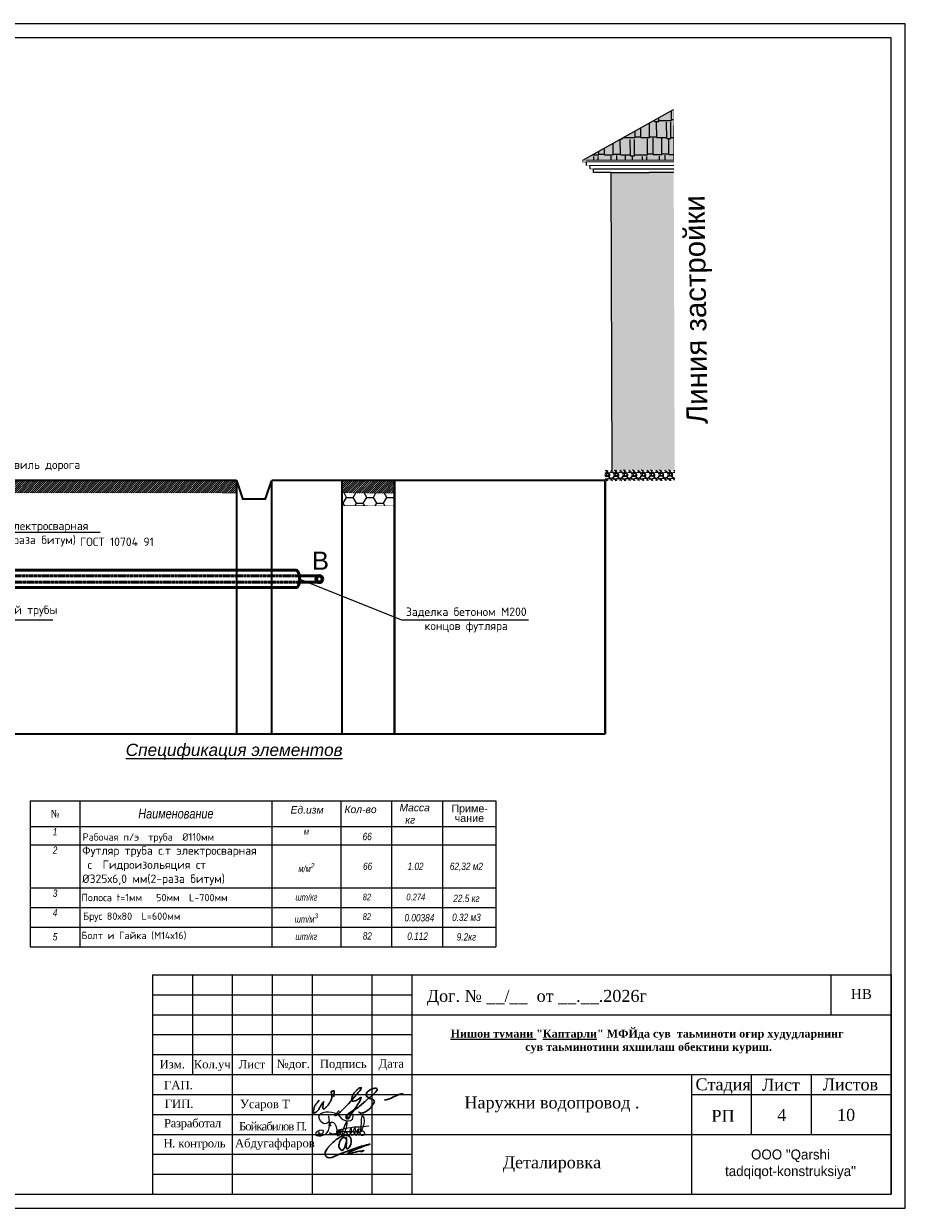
# Model space of a CAD drawing. Header units: millimetres. Extents: x 3960971 to 4113015, y -456608 to 60100.
# Tile 20 of 61: x 4021859 to 4043946, y -298998 to -269301. Entities that reach past the tile are written whole.
import ezdxf

# ---------------------------------------------------------------- set-up
doc = ezdxf.new("R2010")
doc.units = ezdxf.units.MM
doc.linetypes.add('DASHED', pattern=[19.05, 12.7, -6.35])
doc.linetypes.add('HIDDEN', pattern=[0.375, 0.25, -0.125])
for name, color, linetype in [('_PP_TAB', 7, 'Continuous'), ("navro'z", 7, 'Continuous'), ('ДОРОГА ПРОЕ', 210, 'Continuous'), ('застройка', 250, 'Continuous'), ('мост', 7, 'Continuous'), ('Падклучения', 7, 'Continuous'), ('Формат', 253, 'Continuous'), ('Элемент модели - Зона', 7, 'Continuous')]:
    doc.layers.add(name, color=color, linetype=linetype)
for name, color, linetype, lineweight in [('НАДПИСИ', 7, 'Continuous', 35), ('сети', 104, 'Continuous', 40), ('Элемент модели - Зона_Ном_пера__41', 7, 'Continuous', 25), ('ЭМ', 3, 'Continuous', 20)]:
    doc.layers.add(name, color=color, linetype=linetype, lineweight=lineweight)
doc.styles.add('_PP_TXT', font='simplex.shx', dxfattribs={"width": 0.8})
doc.styles.add('Arial', font='arial.ttf')
doc.styles.add('OOO-Kazar', font='GOST_AU.ttf')
doc.styles.add('seviyorum', font='times.ttf')
doc.styles.add('КАТЯ', font='times.ttf', dxfattribs={"height": 300})
doc.styles.add('СПДС', font='isocpeur.ttf')

# ---------------------------------------------------------------- blocks, each defined once
blk = doc.blocks.new('*U161')
at = {"layer": 'ЭМ', "color": 0, "lineweight": 20, "ltscale": 0.5}
blk.add_lwpolyline([(0, 0), (594, 0), (594, 420), (0, 420)], close=True, dxfattribs=at)
at = {"layer": 'ЭМ', "color": 0, "lineweight": -2, "ltscale": 0.5}
blk.add_lwpolyline([(20, 5), (589, 5), (589, 415), (20, 415)], close=True, dxfattribs=at)
blk = doc.blocks.new('КАМКМ')
at = {"color": 5, "lineweight": 25, "ltscale": 0.9375}
for points in [[(1983695, 459984), (1983600, 459661), (1983490, 459670), (1983527, 459740), (1983610, 459735), (1983574, 459682), (1983536, 459703), (1983550, 459721)], [(1983705, 459889), (1983639, 459853), (1983539, 459967), (1983830, 460017), (1983932, 459926), (1984086, 459931), (1984081, 460012), (1984011, 460007), (1984009, 459933), (1984047, 459969), (1984043, 459985)], [(1983706, 459846), (1983759, 459882), (1983799, 459682), (1983714, 459704), (1983858, 459698), (1983870, 459757), (1983836, 459665), (1983882, 459677), (1983902, 459754), (1983881, 459693), (1983905, 459668), (1983993, 459891), (1983962, 459835), (1983952, 459663), (1984006, 459686), (1983964, 459721)], [(1984003, 459681), (1984052, 459677), (1984066, 459783), (1984046, 459708), (1984079, 459668), (1984139, 459740), (1984130, 459781), (1984101, 459721), (1984147, 459669), (1984187, 459729), (1984193, 459775), (1984163, 459745), (1984183, 459673), (1984252, 459987), (1984271, 459845), (1984229, 459729), (1984242, 459740), (1984270, 459730), (1984270, 459670), (1984222, 459673), (1984219, 459688), (1984154, 459718), (1983830, 459735), (1984162, 459804), (1984171, 459804), (1984351, 459821)]]:
    blk.add_spline(points, degree=3, dxfattribs=at)

msp = doc.modelspace()

# ---------------------------------------------------------------- hatches: boundary and pattern name
at = {"layer": 'ДОРОГА ПРОЕ', "ltscale": 5, "true_color": 0xd63600}
msp.add_hatch(color=22, dxfattribs=at).paths.add_polyline_path([(4035868.903, -272722.555), (4038143.17, -272714.92), (4038138.94, -271454.965), (4036186.189, -272545.382)])
at = {"layer": 'ДОРОГА ПРОЕ', "ltscale": 5}
h = msp.add_hatch(color=54, dxfattribs=at)
h.set_gradient(color1=(172, 154, 17), color2=(172, 154, 17), rotation=90, tint=1, name='HEMISPHERICAL')
h.paths.add_polyline_path([(4036579.293, -273030.513), (4038144.212, -273025.26), (4038169.281, -280492.893), (4036604.362, -280498.146)])
at = {"layer": 'застройка', "linetype": 'Continuous', "lineweight": -3}
h = msp.add_hatch(dxfattribs=at)
h.set_pattern_fill('AR-RSHKE', scale=1.407444, angle=0.1923452, style=0)
h.set_pattern_definition([(0.192345, (3468666.36, -1322949.7), (910.15624, 432.04682), [214.49447, -178.7454, 250.24355, -107.24724, 321.74171, -142.99632]), (0.192345, (3468880.8, -1322931.1), (910.15624, 432.04682), [178.7454, -679.2325, 142.99632, -214.49447]), (0.192345, (3469309.93, -1322974.34), (910.15624, 432.04682), [107.24724, -1108.22145]), (90.192345, (3468666.36, -1322949.7), (-305.3056, 427.96643), [411.1144, -1304.8414]), (90.192345, (3468880.86, -1322948.97), (-305.3056, 427.96643), [402.17714, -1313.77865]), (90.192345, (3469059.6, -1322948.37), (-305.3056, 427.96643), [375.36533, -1340.59046]), (90.192345, (3469309.93, -1322974.34), (-305.3056, 427.96643), [411.1144, -1304.8414]), (90.192345, (3469417.18, -1322973.98), (-305.3056, 427.96643), [411.1144, -1304.8414]), (90.192345, (3469738.83, -1322946.1), (-305.3056, 427.96643), [393.23987, -1322.71592])])
h.paths.add_polyline_path([(4035957.571, -272722.257), (4035868.903, -272722.555), (4038138.94, -271454.965), (4038143.17, -272714.92)])
h = msp.add_hatch(dxfattribs=at)
h.set_pattern_fill('GRAVEL', scale=8.866898, angle=0.1923452, style=0)
h.set_pattern_definition([(228.205145, (4151250.669, -324503.307), (-1794.9403016, -2033.0124318), [30.30005, -2999.71578]), (185.162045, (4151230.475, -324525.897), (2701.863449, 234.28922106), [51.99593, -5147.5887]), (132.702745, (4151178.69, -324530.575), (2260.4944509, -2469.8389183), [36.66303, -3629.6379]), (267.466045, (4151091.044, -324587.174), (210.0955105, 4505.1131929), [47.34968, -4687.60953]), (293.026045, (4151088.95, -324634.478), (-1135.1657125, 2698.8363086), [46.4301, -4596.58196]), (357.466045, (4151107.111, -324677.209), (-4505.1131929, 210.0955105), [47.34968, -4687.60953]), (37.886545, (4151154.415, -324679.302), (-2920.2742066, -2262.00622447), [62.6175, -6199.12295]), (72.447645, (4151203.834, -324640.849), (1559.89505976, 4960.088384), [59.11738, -5852.62233]), (121.621945, (4151221.663, -324584.484), (-1811.5728213, 2921.7810492), [47.51, -4703.49014]), (175.428745, (4151196.753, -324544.028), (2478.1513345, -216.8990268), [54.23997, -2657.755]), (222.589745, (4151142.685, -324539.705), (-2694.29844133, -2486.46685962), [70.14408, -6944.27042]), (139.006445, (4151314.017, -324588.678), (-1581.060923, 1346.012991), [23.94107, -2370.1749]), (171.661545, (4151295.947, -324572.973), (2929.3407517, -440.608068), [45.54766, -4509.2253]), (225.19235, (4151250.88, -324566.37), (0.75607, -225.21778), [31.8507, -286.65704]), (203.390945, (4151235.024, -324539.395), (1124.5812895, 454.2182064), [17.1522, -1698.0641]), (291.993745, (4151219.28, -324546.204), (-227.486305, 674.898148), [24.2568, -1188.5899]), (31.156145, (4151228.366, -324568.696), (674.140927, 452.704423), [39.3974, -1273.8451]), (161.757445, (4151262.08, -324548.31), (451.192134, -223.70545), [28.4882, -683.7176]), (16.581845, (4151088.655, -324546.643), (2249.9123172, 683.2131073), [39.90884, -3950.98315]), (70.538545, (4151126.905, -324535.253), (-892.5524213, -2480.4179925), [33.4813, -3314.64138]), (293.390945, (4151261.93, -324503.27), (-454.2182064, 1124.5812895), [34.30425, -1680.9155]), (343.802845, (4151275.549, -324534.754), (-2254.4487413, 668.0916539), [39.90884, -3950.98315]), (339.636345, (4151089.124, -324686.278), (-1127.603184, 446.654945), [38.48544, -1885.78517]), (294.967445, (4151125.204, -324699.67), (-1134.40381, 2473.6157125), [32.24642, -3192.40233]), (66.993745, (4151264.938, -324728.48), (446.657458, 1127.605592), [34.30425, -1680.9155]), (17.546345, (4151278.345, -324696.904), (-2924.8089462, -910.6992957), [37.75374, -3737.61012]), (69.636345, (4151154.58, -324728.85), (-446.654945, -1127.603184), [19.24276, -1905.0352]), (101.502245, (4151251.425, -324728.525), (-228.241096, 900.112761), [11.48396, -1136.9136]), (166.156145, (4151249.135, -324717.27), (676.410332, -222.94932), [46.4301, -882.17207]), (186.201345, (4151204.053, -324706.162), (2251.419895, 232.7781141), [43.02813, -4259.7817]), (303.882445, (4151228.434, -324588.965), (-226.73015, 449.67935), [32.48157, -779.55813]), (353.349545, (4151246.542, -324615.931), (3830.2185219, -437.584641), [56.70886, -5614.16485]), (61.137745, (4151302.87, -324622.498), (-895.577126, -1579.546024), [23.18765, -2295.58657]), (90.19235, (4151314.06, -324602.2), (-225.974, 224.46186), [13.51315, -211.70605]), (120.448745, (4151199.526, -324699.42), (906.1623085, -1573.500423), [31.28836, -3097.55312]), (48.205145, (4151183.67, -324672.447), (1794.9403016, 2033.0124318), [60.6002, -2969.4176]), (0.19235, (4151224.06, -324627.27), (224.46186, 225.974), [58.557, -166.6622]), (325.497145, (4151282.615, -324627.071), (-2257.4678907, 1568.9649411), [35.61035, -3525.4164]), (254.246945, (4151311.96, -324647.242), (-222.194207, -901.629935), [32.79236, -1606.83257]), (207.838345, (4151303.059, -324678.803), (-4271.5784143, -2266.5460709), [53.39158, -5285.7793]), (175.618445, (4151255.846, -324703.736), (-2928.58981556, 215.38789746), [56.4847, -5591.97987]), (175.618445, (4151255.846, -324703.736), (-2928.58981556, 215.38789746), [56.4847, -5591.97987])])
h.paths.add_polyline_path([(4036427.025, -280498.742), (4038169.281, -280492.893), (4038170.174, -280758.898), (4036427.918, -280764.747)])
at = {"layer": 'мост', "ltscale": 5}
h = msp.add_hatch(dxfattribs=at)
h.set_pattern_fill('JIS_WOOD', color=256, scale=52.779152)
h.set_pattern_definition([(45, (18762834.035, 9327717.234), (-26.389575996, 26.389575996), [])])
h.paths.add_polyline_path([(4027191.369, -280746.476), (4017515.348, -280747.019), (4017515.424, -281064.922), (4027191.759, -281065.898)])
h = msp.add_hatch(dxfattribs=at)
h.set_pattern_fill('JIS_WOOD', color=256, scale=52.779152)
h.set_pattern_definition([(45, (18788341.315, 9327717.234), (-26.389575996, 26.389575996), [])])
h.paths.add_polyline_path([(4031149.965, -280749.359), (4029830.641, -280747.562), (4029830.717, -281065.465), (4031150.354, -281068.78)])
at = {"layer": 'мост', "ltscale": 3}
h = msp.add_hatch(dxfattribs=at)
h.set_pattern_fill('HONEY', color=256, scale=52.779152)
h.set_pattern_definition([(0, (18788341.32, 9327717.23), (251.3607118, 145.123174), [167.573808, -335.1476157]), (120, (18788341.32, 9327717.23), (-251.3607112, 145.1231749), [167.573808, -335.1476157]), (60, (18788341.32, 9327717.23), (5e-07, 290.2463489), [-335.1476157, 167.573808])])
h.paths.add_polyline_path([(4031150.055, -281064.921), (4029830.581, -281065.465), (4029830.581, -281383.369), (4031150.368, -281384.342)])

# ---------------------------------------------------------------- linework, layer by layer
at = {"color": 7, "linetype": 'Continuous'}
for p, q in [((4022023.911, -288786.136), (4033691.296, -288786.136)), ((4022023.911, -288786.136), (4022023.911, -291741.05)), ((4023264.736, -288786.136), (4023264.736, -291741.05)), ((4028078.396, -288786.136), (4028078.396, -291741.05)), ((4029804.783, -288786.136), (4029804.783, -291741.05)), ((4031076.318, -288786.136), (4031076.318, -291741.05)), ((4032347.852, -288786.136), (4032347.852, -291741.05)), ((4033691.296, -288786.136), (4033691.296, -291741.05)), ((4022023.911, -289278.167), (4022023.911, -291741.05)), ((4022023.911, -289423.811), (4033691.296, -289423.811)), ((4023264.736, -289278.167), (4023264.736, -291741.05)), ((4028078.396, -289278.167), (4028078.396, -291741.05)), ((4029804.783, -289278.167), (4029804.783, -291741.05)), ((4031076.318, -289278.167), (4031076.318, -291741.05)), ((4032347.852, -289278.167), (4032347.852, -291741.05)), ((4033691.296, -289278.167), (4033691.296, -291741.05)), ((4022023.911, -289770.198), (4022023.911, -291741.05)), ((4023264.736, -289770.198), (4023264.736, -291741.05)), ((4028078.396, -289770.198), (4028078.396, -291741.05)), ((4029804.783, -289770.198), (4029804.783, -291741.05)), ((4031076.318, -289770.198), (4031076.318, -291741.05)), ((4032347.852, -289770.198), (4032347.852, -291741.05)), ((4033691.296, -289770.198), (4033691.296, -291741.05)), ((4022023.911, -289883.117), (4033691.296, -289883.117)), ((4022023.911, -290962.004), (4022023.911, -292440.824)), ((4022023.911, -290964.731), (4033691.296, -290964.731)), ((4023264.736, -290962.004), (4023264.736, -292440.824)), ((4028078.396, -290962.004), (4028078.396, -292440.824)), ((4029804.783, -290962.004), (4029804.783, -292440.824)), ((4031076.318, -290962.004), (4031076.318, -292440.824)), ((4032347.852, -290962.004), (4032347.852, -292440.824)), ((4033691.296, -290962.004), (4033691.296, -292440.824)), ((4022023.911, -291454.035), (4022023.911, -292440.824)), ((4022023.911, -291456.762), (4033691.296, -291456.762)), ((4023264.736, -291454.035), (4023264.736, -292440.824)), ((4028078.396, -291454.035), (4028078.396, -292440.824)), ((4029804.783, -291454.035), (4029804.783, -292440.824)), ((4031076.318, -291454.035), (4031076.318, -292440.824)), ((4032347.852, -291454.035), (4032347.852, -292440.824)), ((4033691.296, -291454.035), (4033691.296, -292440.824)), ((4022023.911, -291946.066), (4022023.911, -292440.824)), ((4022023.911, -291948.793), (4033691.296, -291948.793)), ((4028078.396, -291946.066), (4028078.396, -292440.824)), ((4029804.783, -291946.066), (4029804.783, -292440.824)), ((4031076.318, -291946.066), (4031076.318, -292440.824)), ((4032347.852, -291946.066), (4032347.852, -292440.824)), ((4033691.296, -291946.066), (4033691.296, -292440.824)), ((4022023.911, -292438.097), (4022023.911, -292440.824)), ((4022023.911, -292440.824), (4033691.296, -292440.824)), ((4025092.896, -293144.503), (4043592.896, -293144.503)), ((4025092.896, -298644.503), (4025092.896, -293144.503)), ((4026092.896, -295644.503), (4026092.896, -293144.503)), ((4027092.896, -298644.503), (4027092.896, -293144.503)), ((4028092.896, -295644.503), (4028092.896, -293144.503)), ((4029092.896, -298644.503), (4029092.896, -293144.503)), ((4030592.896, -298644.503), (4030592.896, -293144.503)), ((4031592.896, -298644.503), (4031592.896, -293144.503)), ((4042092.896, -294144.503), (4042092.896, -293144.503)), ((4043592.896, -293144.503), (4043592.896, -298644.503)), ((4043592.896, -298644.503), (4043592.896, -293144.503)), ((4031592.896, -294144.503), (4043592.896, -294144.503)), ((4025092.896, -295144.503), (4031592.896, -295144.503)), ((4025092.896, -295644.503), (4031592.896, -295644.503)), ((4031592.896, -295644.503), (4043592.896, -295644.503)), ((4038592.896, -295644.503), (4038592.896, -298644.503)), ((4040092.896, -297144.503), (4040092.896, -295644.503)), ((4041592.896, -297144.503), (4041592.896, -295644.503)), ((4038592.896, -296144.503), (4043592.896, -296144.503)), ((4031592.896, -297144.503), (4043592.896, -297144.503)), ((4025092.896, -298644.503), (4043592.896, -298644.503))]:
    msp.add_line(p, q, dxfattribs=at)
for points in [[(4025092.896, -293644.503), (4031592.896, -293644.503)], [(4025092.896, -294144.503), (4031592.896, -294144.503)], [(4025092.896, -294644.503), (4031592.896, -294644.503)], [(4025092.896, -296144.503), (4031592.896, -296144.503)], [(4025092.896, -296644.503), (4031592.896, -296644.503)], [(4025092.896, -297144.503), (4031592.896, -297144.503)], [(4025092.896, -297644.503), (4031592.896, -297644.503)], [(4025092.896, -298144.503), (4031592.896, -298144.503)]]:
    msp.add_lwpolyline(points, dxfattribs=at)
at = {"layer": '_PP_TAB', "color": 0, "flags": 128}
msp.add_lwpolyline([(4023777.32, -282059.578), (4023777.32, -282059.578), (4018267.298, -282059.36), (4017864.766, -283004.25)], dxfattribs=at)
at = {"layer": '_PP_TAB', "color": 5, "flags": 128}
for points in [[(4022588.361, -284253.386), (4021261.402, -284253.386), (4018267.298, -284253.102), (4018170.905, -283225.232)], [(4034508.353, -284253.455), (4034508.353, -284253.455), (4031331.172, -284253.17), (4028770.182, -283225.301)]]:
    msp.add_lwpolyline(points, dxfattribs=at)
at = {"layer": 'ДОРОГА ПРОЕ', "color": 0, "ltscale": 5}
for p, q in [((4036046.686, -272854.962), (4038143.616, -272847.923)), ((4036135.653, -272943.333), (4038143.914, -272936.591)), ((4036135.95, -273032.001), (4036135.653, -272943.333))]:
    msp.add_line(p, q, dxfattribs=at)
at = {"layer": 'ДОРОГА ПРОЕ', "color": 0, "ltscale": 5, "const_width": 14.074}
msp.add_lwpolyline([(4035868.903, -272722.555), (4038143.17, -272714.92), (4038138.94, -271454.965), (4036186.189, -272545.382)], close=True, dxfattribs=at)
for points in [[(4038143.319, -272759.254), (4035851.907, -272766.947), (4035851.758, -272722.612)], [(4035958.018, -272855.26), (4035957.72, -272766.591)], [(4035958.018, -272855.26), (4038143.616, -272847.923)], [(4036046.984, -272943.631), (4036046.686, -272854.962)], [(4036046.984, -272943.631), (4038143.914, -272936.591)], [(4036135.95, -273032.001), (4036135.653, -272943.333)], [(4036135.95, -273032.001), (4038144.212, -273025.26)], [(4036579.293, -273030.513), (4036604.362, -280498.146)]]:
    msp.add_lwpolyline(points, dxfattribs=at)
at = {"layer": 'застройка', "color": 7, "lineweight": -3}
for p, q in [((4035868.903, -272722.555), (4038138.94, -271454.965)), ((4035957.571, -272722.257), (4038143.17, -272714.92)), ((4035957.72, -272766.591), (4038143.319, -272759.254)), ((4035958.018, -272855.26), (4035957.72, -272766.591)), ((4036046.984, -272943.631), (4036046.686, -272854.962)), ((4036579.293, -273030.513), (4036135.95, -273032.001)), ((4036579.293, -273030.513), (4038144.212, -273025.26)), ((4036604.362, -280498.146), (4036579.293, -273030.513))]:
    msp.add_line(p, q, dxfattribs=at)
at = {"layer": 'застройка', "color": 7, "linetype": 'DASHED', "lineweight": -3}
msp.add_line((4036579.293, -273030.513), (4038144.212, -273025.26), dxfattribs=at)
at = {"layer": 'мост', "ltscale": 3, "const_width": 52.779}
for points in [[(4027191.721, -280747.019), (4017510.592, -280747.019)], [(4027191.564, -280747.019), (4027191.564, -287105.983)], [(4027191.721, -280747.427), (4027348.96, -281215.432), (4027909.555, -281215.432), (4028065.07, -280766.159)], [(4036427.916, -280747.019), (4028067.389, -280747.019)], [(4028071.217, -280747.019), (4028071.217, -287105.983)], [(4029830.522, -280747.019), (4029830.522, -287105.983)], [(4031150.001, -280747.019), (4031150.001, -287105.983)], [(4036427.916, -280747.019), (4036427.916, -287105.983)], [(4008279.035, -287105.983), (4036427.916, -287105.983)]]:
    msp.add_lwpolyline(points, dxfattribs=at)
at = {"layer": 'мост', "ltscale": 5, "const_width": 8.797}
for points in [[(4027191.408, -280746.476), (4017515.386, -280747.019), (4017515.386, -281064.922), (4027191.721, -281065.898)], [(4031150.001, -280747.019), (4029830.679, -280747.427), (4029830.679, -281065.331), (4031150.314, -281066.441)], [(4031150.055, -281064.921), (4029830.581, -281065.465), (4029830.581, -281383.369), (4031150.368, -281384.342)]]:
    msp.add_lwpolyline(points, close=True, dxfattribs=at)
at = {"layer": 'НАДПИСИ', "color": 186, "lineweight": 30, "true_color": 0x1c0070}
for points, knots in [([(4029261.232, -296288.957), (4029174.945, -296388.397), (4029161.925, -296416.112), (4029161.925, -296416.112), (4029161.925, -296416.112), (4029161.925, -296416.112), (4029142.79, -296434.229), (4029126.102, -296517.174), (4029126.102, -296517.174), (4029109.415, -296600.117), (4029124.66, -296613.964), (4029140.755, -296614.982), (4029140.755, -296614.982), (4029156.847, -296615.999), (4029238.037, -296536.334), (4029238.037, -296536.334), (4029238.037, -296536.334), (4029238.037, -296536.334), (4029285.245, -296459.307), (4029285.245, -296459.307), (4029285.245, -296459.307), (4029285.245, -296459.307), (4029323.105, -296396.549), (4029323.105, -296396.549), (4029323.105, -296396.549), (4029323.105, -296396.549), (4029350.775, -296352.539), (4029350.775, -296352.539), (4029350.775, -296352.539), (4029350.775, -296352.539), (4029376.825, -296323.192), (4029376.825, -296323.192), (4029376.825, -296323.192), (4029376.825, -296323.192), (4029359.735, -296393.284), (4029359.735, -296393.284), (4029359.735, -296393.284), (4029359.735, -296393.284), (4029355.662, -296469.909), (4029355.662, -296469.909), (4029355.662, -296469.909), (4029355.662, -296469.909), (4029360.55, -296500.879), (4029360.55, -296500.879), (4029360.55, -296500.879), (4029360.55, -296500.879), (4029365.437, -296518.807), (4029389.852, -296505.767), (4029389.852, -296505.767), (4029414.27, -296492.724), (4029440.317, -296456.867), (4029440.317, -296456.867), (4029440.317, -296456.867), (4029440.317, -296456.867), (4029489.16, -296401.437), (4029489.16, -296401.437), (4029489.16, -296401.437), (4029489.16, -296401.437), (4029533.127, -296334.599), (4029533.127, -296334.599), (4029533.127, -296334.599), (4029533.127, -296334.599), (4029560.797, -296287.334), (4029560.797, -296287.334), (4029560.797, -296287.334), (4029560.797, -296287.334), (4029581.967, -296220.497), (4029581.967, -296220.497), (4029581.967, -296220.497), (4029581.967, -296220.497), (4029582.785, -296166.699), (4029582.785, -296166.699), (4029582.785, -296166.699), (4029582.785, -296166.699), (4029570.56, -296112.912), (4029570.56, -296112.912), (4029570.56, -296112.912), (4029570.56, -296112.912), (4029557.542, -296077.044), (4029557.542, -296077.044), (4029557.542, -296077.044), (4029557.542, -296077.044), (4029615.332, -296049.744), (4029615.332, -296049.744), (4029615.332, -296049.744), (4029615.332, -296049.744), (4029642.197, -296055.862), (4029638.942, -296080.309), (4029638.942, -296080.309), (4029633.295, -296122.777), (4029630.275, -296163.377), (4029622.67, -296205.822)], [0, 0, 0, 0, 0.043478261, 0.043478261, 0.043478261, 0.065217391, 0.086956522, 0.086956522, 0.086956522, 0.108695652, 0.130434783, 0.130434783, 0.130434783, 0.152173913, 0.173913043, 0.173913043, 0.173913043, 0.195652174, 0.217391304, 0.217391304, 0.217391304, 0.239130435, 0.260869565, 0.260869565, 0.260869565, 0.282608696, 0.304347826, 0.304347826, 0.304347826, 0.326086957, 0.347826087, 0.347826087, 0.347826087, 0.369565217, 0.391304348, 0.391304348, 0.391304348, 0.413043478, 0.434782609, 0.434782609, 0.434782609, 0.456521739, 0.47826087, 0.47826087, 0.47826087, 0.5, 0.52173913, 0.52173913, 0.52173913, 0.543478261, 0.565217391, 0.565217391, 0.565217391, 0.586956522, 0.608695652, 0.608695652, 0.608695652, 0.630434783, 0.652173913, 0.652173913, 0.652173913, 0.673913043, 0.695652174, 0.695652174, 0.695652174, 0.717391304, 0.739130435, 0.739130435, 0.739130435, 0.760869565, 0.782608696, 0.782608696, 0.782608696, 0.804347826, 0.826086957, 0.826086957, 0.826086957, 0.847826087, 0.869565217, 0.869565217, 0.869565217, 0.891304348, 0.913043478, 0.913043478, 0.913043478, 0.934782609, 0.956521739, 0.956521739, 0.956521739, 0.97826087, 1, 1, 1, 1]), ([(4029763.537, -296548.144), (4029763.537, -296548.144), (4029665.035, -296650.849), (4029665.035, -296650.849), (4029665.035, -296650.849), (4029665.035, -296650.849), (4029643.862, -296679.382), (4029669.107, -296675.299), (4029669.107, -296675.299), (4029694.35, -296671.217), (4029713.072, -296649.217), (4029713.072, -296649.217), (4029713.072, -296649.217), (4029713.072, -296649.217), (4029816.405, -296561.197), (4029888.042, -296489.469), (4029888.042, -296489.469), (4029959.677, -296417.744), (4030168.067, -296184.627), (4030168.067, -296184.627), (4030168.067, -296184.627), (4030168.067, -296184.627), (4030270.64, -296062.369), (4030270.64, -296062.369), (4030270.64, -296062.369), (4030270.64, -296062.369), (4030283.667, -296055.862), (4030301.575, -296013.472), (4030301.575, -296013.472), (4030319.48, -295971.084), (4030325.99, -295964.574), (4030291.8, -295974.349), (4030291.8, -295974.349), (4030257.61, -295984.124), (4030218.542, -296018.359), (4030218.542, -296018.359), (4030218.542, -296018.359), (4030218.542, -296018.359), (4030161.557, -296077.044), (4030161.557, -296077.044), (4030161.557, -296077.044), (4030161.557, -296077.044), (4030120.857, -296127.577), (4030120.857, -296127.577), (4030120.857, -296127.577), (4030120.857, -296127.577), (4030086.665, -296202.567), (4030086.665, -296202.567), (4030086.665, -296202.567), (4030086.665, -296202.567), (4030076.902, -296259.619), (4030076.902, -296259.619), (4030076.902, -296259.619), (4030076.902, -296259.619), (4030067.115, -296303.619), (4030088.287, -296308.517), (4030088.287, -296308.517), (4030109.46, -296313.417), (4030171.32, -296305.262), (4030171.32, -296305.262), (4030171.32, -296305.262), (4030171.32, -296305.262), (4030228.305, -296272.659), (4030228.305, -296272.659), (4030228.305, -296272.659), (4030228.305, -296272.659), (4030291.8, -296227.017), (4030291.8, -296227.017), (4030291.8, -296227.017), (4030291.8, -296227.017), (4030312.972, -296215.609), (4030312.972, -296215.609), (4030312.972, -296215.609), (4030312.972, -296215.609), (4030282.035, -296310.149), (4030282.035, -296310.149), (4030282.035, -296310.149), (4030282.035, -296310.149), (4030158.302, -296495.979), (4030158.302, -296495.979), (4030158.302, -296495.979), (4030130.822, -296534.354), (4029975.66, -296783.564), (4029941.772, -296748.659), (4029941.772, -296748.659), (4029871.612, -296676.419), (4030177.695, -296508.059), (4030223.417, -296477.234), (4030223.417, -296477.234), (4030223.417, -296477.234), (4030270.65, -296443.804), (4030379.72, -296347.639), (4030379.72, -296347.639), (4030488.79, -296251.477), (4030613.352, -296142.249), (4030613.352, -296142.249), (4030613.352, -296142.249), (4030634.39, -296120.094), (4030743.495, -296020.642), (4030708.587, -295998.799), (4030708.587, -295998.799), (4030641.145, -295956.622), (4030484.115, -296054.362), (4030451.357, -296108.014), (4030451.357, -296108.014), (4030433.45, -296137.362), (4030439.97, -296182.994), (4030452.99, -296196.037), (4030452.99, -296196.037), (4030486.475, -296229.577), (4030583.31, -296262.919), (4030629.625, -296289.772), (4030629.625, -296289.772), (4030629.625, -296289.772), (4030654.04, -296328.897), (4030624.737, -296368.019), (4030624.737, -296368.019), (4030595.435, -296407.142), (4030546.15, -296486.869), (4030546.15, -296486.869), (4030546.15, -296486.869), (4030546.15, -296486.869), (4030459.902, -296553.847), (4030459.902, -296553.847), (4030459.902, -296553.847), (4030428.95, -296577.884), (4030356.6, -296611.659), (4030316.527, -296609.982), (4030316.527, -296609.982), (4030309.605, -296609.694), (4030295.67, -296612.734), (4030270.64, -296600.307), (4030270.64, -296600.307), (4030245.607, -296587.882), (4030244.59, -296588.899), (4030244.59, -296588.899)], [0, 0, 0, 0, 0.029411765, 0.029411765, 0.029411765, 0.044117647, 0.058823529, 0.058823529, 0.058823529, 0.073529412, 0.088235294, 0.088235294, 0.088235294, 0.102941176, 0.117647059, 0.117647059, 0.117647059, 0.132352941, 0.147058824, 0.147058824, 0.147058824, 0.161764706, 0.176470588, 0.176470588, 0.176470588, 0.191176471, 0.205882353, 0.205882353, 0.205882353, 0.220588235, 0.235294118, 0.235294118, 0.235294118, 0.25, 0.264705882, 0.264705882, 0.264705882, 0.279411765, 0.294117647, 0.294117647, 0.294117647, 0.308823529, 0.323529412, 0.323529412, 0.323529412, 0.338235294, 0.352941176, 0.352941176, 0.352941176, 0.367647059, 0.382352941, 0.382352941, 0.382352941, 0.397058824, 0.411764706, 0.411764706, 0.411764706, 0.426470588, 0.441176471, 0.441176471, 0.441176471, 0.455882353, 0.470588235, 0.470588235, 0.470588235, 0.485294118, 0.5, 0.5, 0.5, 0.514705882, 0.529411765, 0.529411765, 0.529411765, 0.544117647, 0.558823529, 0.558823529, 0.558823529, 0.573529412, 0.588235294, 0.588235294, 0.588235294, 0.602941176, 0.617647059, 0.617647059, 0.617647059, 0.632352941, 0.647058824, 0.647058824, 0.647058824, 0.661764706, 0.676470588, 0.676470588, 0.676470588, 0.691176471, 0.705882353, 0.705882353, 0.705882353, 0.720588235, 0.735294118, 0.735294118, 0.735294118, 0.75, 0.764705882, 0.764705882, 0.764705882, 0.779411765, 0.794117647, 0.794117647, 0.794117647, 0.808823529, 0.823529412, 0.823529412, 0.823529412, 0.838235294, 0.852941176, 0.852941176, 0.852941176, 0.867647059, 0.882352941, 0.882352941, 0.882352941, 0.897058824, 0.911764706, 0.911764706, 0.911764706, 0.926470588, 0.941176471, 0.941176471, 0.941176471, 0.955882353, 0.970588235, 0.970588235, 0.970588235, 0.985294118, 1, 1, 1, 1]), ([(4030897.437, -296275.914), (4030897.437, -296275.914), (4030923.497, -296285.702), (4030970.705, -296271.027), (4030970.705, -296271.027), (4031017.915, -296256.354), (4031255.617, -296148.769), (4031255.617, -296148.769), (4031255.617, -296148.769), (4031255.617, -296148.769), (4031335.385, -296125.954), (4031363.067, -296124.322)], [0, 0, 0, 0, 0.333333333, 0.333333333, 0.333333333, 0.5, 0.666666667, 0.666666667, 0.666666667, 0.833333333, 1, 1, 1, 1]), ([(4029564.05, -296916.559), (4029564.05, -296916.559), (4029537.992, -296931.232), (4029515.21, -296921.447), (4029515.21, -296921.447), (4029492.425, -296911.659), (4029570.572, -296831.792), (4029570.572, -296831.792)], [0, 0, 0, 0, 0.5, 0.5, 0.5, 0.75, 1, 1, 1, 1]), ([(4029945.79, -297301.771), (4029946.365, -297276.991), (4029930.185, -297239.981), (4029905.94, -297229.316), (4029905.94, -297229.316), (4029878.46, -297217.226), (4029841.605, -297234.051), (4029825.475, -297251.256), (4029825.475, -297251.256), (4029794.105, -297284.711), (4029773.845, -297340.496), (4029773.845, -297340.496), (4029773.845, -297340.496), (4029755.08, -297378.086), (4029749.895, -297468.896), (4029777.895, -297502.751), (4029777.895, -297502.751), (4029801.74, -297531.581), (4029842.98, -297559.511), (4029872.045, -297516.951), (4029872.045, -297516.951), (4029929.31, -297433.101), (4029913.755, -297413.906), (4029943.92, -297323.256), (4029943.92, -297323.256), (4029945.945, -297317.171), (4029948.98, -297226.916), (4029948.98, -297226.916), (4029948.98, -297226.916), (4029948.98, -297226.916), (4029939.87, -297440.891), (4029939.87, -297440.891), (4029939.87, -297440.891), (4029939.87, -297440.891), (4029937.845, -297479.426), (4029945.945, -297492.611), (4029945.945, -297492.611), (4029954.045, -297505.796), (4029963.155, -297519.996), (4029974.29, -297510.866), (4029974.29, -297510.866), (4030007.6, -297483.551), (4030039.56, -297432.106), (4030052.24, -297390.186), (4030052.24, -297390.186), (4030062.365, -297356.721), (4030062.37, -297303.981), (4030061.355, -297291.816), (4030061.355, -297291.816), (4030057.615, -297246.936), (4030040.44, -297201.741), (4029997.575, -297180.266), (4029997.575, -297180.266), (4029860.1, -297111.396), (4029568.325, -297374.411), (4029495.45, -297460.161), (4029495.45, -297460.161), (4029462.515, -297498.911), (4029389.135, -297624.561), (4029420.535, -297680.221), (4029420.535, -297680.221), (4029483.415, -297791.671), (4029690.12, -297670.841), (4029773.75, -297637.631), (4029773.75, -297637.631), (4029773.75, -297637.631), (4030106.91, -297512.896), (4030106.91, -297512.896), (4030106.91, -297512.896), (4030106.91, -297512.896), (4030259.775, -297461.176), (4030322.54, -297442.921), (4030322.54, -297442.921), (4030385.305, -297424.666), (4030536.145, -297390.186), (4030536.145, -297390.186), (4030536.145, -297390.186), (4030413.935, -297430.026), (4030272.9, -297482.751), (4030152.32, -297535.146), (4030152.32, -297535.146), (4030089.16, -297562.586), (4030036.485, -297576.801), (4029983.4, -297614.306), (4029983.4, -297614.306), (4029983.4, -297614.306), (4029964.985, -297631.046), (4029989.28, -297628.001), (4029989.28, -297628.001), (4030013.575, -297624.956), (4030237.3, -297573.236), (4030237.3, -297573.236), (4030237.3, -297573.236), (4030237.3, -297573.236), (4030382.065, -297548.901), (4030382.065, -297548.901), (4030382.065, -297548.901), (4030382.065, -297548.901), (4030315.25, -297578.311), (4030315.25, -297578.311), (4030315.25, -297578.311), (4030315.25, -297578.311), (4030305.63, -297586.416), (4030315.755, -297593.011)], [0, 0, 0, 0, 0.038461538, 0.038461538, 0.038461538, 0.057692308, 0.076923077, 0.076923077, 0.076923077, 0.096153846, 0.115384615, 0.115384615, 0.115384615, 0.134615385, 0.153846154, 0.153846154, 0.153846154, 0.173076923, 0.192307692, 0.192307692, 0.192307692, 0.211538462, 0.230769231, 0.230769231, 0.230769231, 0.25, 0.269230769, 0.269230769, 0.269230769, 0.288461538, 0.307692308, 0.307692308, 0.307692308, 0.326923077, 0.346153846, 0.346153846, 0.346153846, 0.365384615, 0.384615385, 0.384615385, 0.384615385, 0.403846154, 0.423076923, 0.423076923, 0.423076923, 0.442307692, 0.461538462, 0.461538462, 0.461538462, 0.480769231, 0.5, 0.5, 0.5, 0.519230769, 0.538461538, 0.538461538, 0.538461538, 0.557692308, 0.576923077, 0.576923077, 0.576923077, 0.596153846, 0.615384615, 0.615384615, 0.615384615, 0.634615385, 0.653846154, 0.653846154, 0.653846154, 0.673076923, 0.692307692, 0.692307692, 0.692307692, 0.711538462, 0.730769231, 0.730769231, 0.730769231, 0.75, 0.769230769, 0.769230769, 0.769230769, 0.788461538, 0.807692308, 0.807692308, 0.807692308, 0.826923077, 0.846153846, 0.846153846, 0.846153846, 0.865384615, 0.884615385, 0.884615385, 0.884615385, 0.903846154, 0.923076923, 0.923076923, 0.923076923, 0.942307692, 0.961538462, 0.961538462, 0.961538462, 0.980769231, 1, 1, 1, 1])]:
    msp.add_open_spline(points, degree=3, knots=knots, dxfattribs=at)
at = {"layer": 'Падклучения', "color": 252, "lineweight": 50, "flags": 128}
for points in [[(4015874.046, -283004.25), (4028687.841, -283004.25)], [(4015877.645, -283437.979), (4028686.322, -283437.979)]]:
    msp.add_lwpolyline(points, dxfattribs=at)
at = {"layer": 'Падклучения', "color": 5, "linetype": 'HIDDEN', "lineweight": 50, "flags": 128}
for points in [[(4015950.741, -283304.747), (4028764.683, -283303.747)], [(4015950.811, -283145.733), (4028764.606, -283145.733)]]:
    msp.add_lwpolyline(points, dxfattribs=at)
at = {"layer": 'Падклучения', "color": 5, "lineweight": 50, "flags": 128}
for points in [[(4028764.606, -283145.733), (4029221.735, -283145.733)], [(4028764.683, -283303.747), (4029226.57, -283303.693)]]:
    msp.add_lwpolyline(points, dxfattribs=at)
at = {"layer": 'Падклучения', "color": 5, "lineweight": 50}
for radius in [89.142, 71.825]:
    msp.add_circle((4029265.396, -283223.451), radius, dxfattribs=at)
at = {"layer": 'Падклучения', "color": 252, "lineweight": 50}
msp.add_ellipse((4028689.641, -283221.114), major_axis=(-1.799, 216.865), ratio=0.371296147, start_param=3.078039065, end_param=6.283185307, dxfattribs=at)

# ---------------------------------------------------------------- block references
at = {"lineweight": 25, "xscale": 1.537509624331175, "yscale": 1.537509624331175, "zscale": 1.537509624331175}
msp.add_blockref('КАМКМ', (979543.015, -1003908.452), dxfattribs=at)
at = {"layer": 'Формат', "color": 0, "lineweight": 25, "xscale": 70.70707070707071, "yscale": 70.70707070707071, "zscale": 70.70707070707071}
msp.add_blockref('*U161', (4001946.431, -298998.039), dxfattribs=at)

# ---------------------------------------------------------------- texts
at = {"color": 7, "style": 'Arial'}
for s, p in [('Приме-', (4032572.652, -289069.929)), ('чание', (4032655.432, -289312.958))]:
    msp.add_text(s, height=192.4364, dxfattribs=at).set_placement(p)
at = {"color": 5, "linetype": 'Continuous', "char_height": 212.11909, "width": 5922.85274, "attachment_point": 1, "style": 'СПДС'}
for s, insert in [('Рабочая полиэтиленовый трубы', (4018374.919, -283887.942)), ('\\pxqc;Заделка бетоном М200 \\Pконцов футляра ', (4029985.452, -283936.967))]:
    msp.add_mtext(s, dxfattribs=dict(at, insert=insert))
at = {"color": 7, "linetype": 'Continuous'}
for s, width, insert, char_height, attachment_point in [('{\\fArial|b0|i1|c204|p34;\\LСпецификация элементов\\fArial|b0|i1|c0|p34; \\fArial|b0|i1|c204|p34;  }', 652049.68499, (4024415.487, -287351.304), 307.89818, 1), ('{\\fArial|b0|i1|c204|p34;Ед.изм }', 131355.74642, (4028958.94, -288916.271), 184.73891, 2), ('{\\fArial|b0|i1|c204|p34;Кол-во}', 156340.95702, (4029894.803, -288906.098), 184.73891, 1), ('{\\fArial|b0|i1|c204|p34;Масса\\P  кг}', 156340.95702, (4031273.918, -288860.821), 184.73891, 1)]:
    msp.add_mtext_dynamic_manual_height_columns(s, width=width, gutter_width=76.975, heights=[0], dxfattribs=dict(at, insert=insert, char_height=char_height, attachment_point=attachment_point))
for s, insert, char_height, width, attachment_point, style in [('{\\fBookman Old Style|b0|i0|c204|p18;№}', (4022644.323, -289104.973), 184.73891, 1159.64643, 5, '_PP_TXT'), ('{\\fArial|b0|i1|c204|p34;\\H2x;Наименование\\H0.5x; }', (4025671.566, -289104.973), 121.76791, 4732.481, 5, '_PP_TXT'), ('{\\fArial|b0|i1|c204|p34;1', (4022644.323, -289464.4), 184.73891, 1159.64643, 2, '_PP_TXT'), ('{\\fArial|b0|i1|c204|p34;м}', (4028941.589, -289464.4), 169.12209, 1645.20916, 2, '_PP_TXT'), ('Рабочая п/э  труба  %%C110мм', (4023333.881, -289597.593), 184.73891, 4732.481, 1, 'СПДС'), ('{\\fArial|b0|i1|c0|p34;66}', (4030464.659, -289584.863), 184.73891, 1190.3559, 2, '_PP_TXT'), ('{\\fArial|b0|i1|c204|p34;2', (4022644.323, -289923.706), 184.73891, 1159.64643, 2, '_PP_TXT'), ('\\A1;{\\fArial|b0|i1|c204|p34;м/м\\H0.7x;\\S2^ ;}', (4028941.589, -290343.855), 169.12209, 1645.20916, 2, '_PP_TXT'), ('{\\fArial|b0|i1|c0|p34;66}', (4030474.964, -290331.951), 184.73891, 1190.3559, 2, '_PP_TXT'), ('{\\fArial|b0|i1|c204|p34;1\\fArial|b0|i1|c0|p34;.02}', (4031676.794, -290331.951), 184.73891, 1190.3559, 2, '_PP_TXT'), ('{\\fArial|b0|i1|c0|p34;62\\fArial|b0|i1|c204|p34;,\\fArial|b0|i1|c0|p34;32\\fArial|b0|i1|c204|p34; м2}', (4032950.755, -290331.951), 184.73891, 1190.3559, 2, '_PP_TXT'), ('{\\fArial|b0|i1|c204|p34;3', (4022644.323, -291005.32), 184.73891, 1159.64643, 2, '_PP_TXT'), ('Полоса t=1мм   50мм  L-700мм', (4023305.325, -291115.511), 184.73891, 4732.481, 1, 'СПДС'), ('{\\fArial|b0|i1|c204|p34;шт/кг}', (4028941.589, -291115.511), 169.12209, 1645.20916, 2, '_PP_TXT'), ('{\\fArial|b0|i1|c0|p34;82}', (4030456.264, -291110.036), 169.12209, 1645.20916, 2, '_PP_TXT'), ('{\\fArial|b0|i1|c0|p34;0.274}', (4031682.221, -291110.036), 169.12209, 1645.20916, 2, '_PP_TXT'), ('{\\fArial|b0|i1|c0|p34;22.5\\fArial|b0|i1|c204|p34; кг}', (4032950.755, -291135.645), 184.73891, 1190.3559, 2, '_PP_TXT'), ('{\\fArial|b0|i1|c204|p34;4', (4022644.323, -291497.351), 184.73891, 1159.64643, 2, '_PP_TXT'), ('Брус 80х80  L=600мм', (4023344.815, -291582.904), 184.73891, 4732.481, 1, 'СПДС'), ('\\A1;{\\fArial|b0|i1|c204|p34;шт/м\\H0.7x;\\S3^ ;}', (4028941.589, -291607.542), 169.12209, 1645.20916, 2, '_PP_TXT'), ('{\\fArial|b0|i1|c0|p34;82}', (4030456.264, -291602.067), 169.12209, 1645.20916, 2, '_PP_TXT'), ('{\\fArial|b0|i1|c0|p34;0.00384}', (4031772.161, -291621.81), 184.73891, 1190.3559, 2, '_PP_TXT'), ('{\\fArial|b0|i1|c0|p34;0.32\\fArial|b0|i1|c204|p34; м3}', (4032950.755, -291610.402), 184.73891, 1190.3559, 2, '_PP_TXT'), ('{\\fArial|b0|i1|c204|p34;5}', (4022644.323, -292097.229), 184.73891, 1159.64643, 2, '_PP_TXT'), ('Болт и Гайка (М14х16)', (4023305.325, -292065.906), 184.73891, 4732.481, 1, 'СПДС'), ('{\\fArial|b0|i1|c204|p34;шт/кг}', (4028941.589, -292099.573), 169.12209, 1645.20916, 2, '_PP_TXT'), ('{\\fArial|b0|i1|c0|p34;82}', (4030467.357, -292077.289), 184.73891, 1190.3559, 2, '_PP_TXT'), ('{\\fArial|b0|i1|c204|p34;0\\fArial|b0|i1|c0|p34;.\\fArial|b0|i1|c204|p34;112}', (4031727.536, -292083.459), 184.73891, 1190.3559, 2, '_PP_TXT'), ('{\\fArial|b0|i1|c0|p34;9.2\\fArial|b0|i1|c204|p34;кг}', (4032950.755, -292102.433), 184.73891, 1190.3559, 2, '_PP_TXT')]:
    msp.add_mtext(s, dxfattribs=dict(at, insert=insert, char_height=char_height, width=width, attachment_point=attachment_point, style=style))
at = {"color": 7, "lineweight": 13, "insert": (4041069.551, -297894.503), "char_height": 250, "attachment_point": 5}
msp.add_mtext('{\\fAlgerian|b0|i0|c0|p82;OOO} {\\fAlgerian|b0|i0|c0|p82;"Qarshi \\Ptadqiqot-konstruksiya"}', dxfattribs=at)
at = {"layer": "navro'z", "lineweight": 25, "char_height": 212.12121, "width": 4242.42424, "attachment_point": 5, "style": 'СПДС'}
for s, insert in [('Автомовиль дорога', (4021972.454, -280386.346)), ('ГОСТ 10704 91', (4024193.42, -282289.015))]:
    msp.add_mtext(s, dxfattribs=dict(at, insert=insert))
at = {"layer": "navro'z", "lineweight": 50, "char_height": 212.12121, "width": 8473.64509, "attachment_point": 1, "style": 'СПДС'}
for s, insert in [('Футляр труба стальная электросварная  \\Pс Гидроизольяция ст (2-раза битум) ', (4018255.441, -281782.577)), ('Футляр труба с.т электросварная \\P с  Гидроизольяция ст  \\P%%C325х6,0 мм(2-раза битум) ', (4023324.572, -289922.982))]:
    msp.add_mtext(s, dxfattribs=dict(at, insert=insert))
at = {"layer": 'сети', "color": 0, "lineweight": -3, "insert": (4038467.08, -279343.251), "char_height": 527.79152, "width": 49438.55179, "attachment_point": 1, "rotation": 90.7801049, "style": 'КАТЯ'}
msp.add_mtext('{\\fArial|b0|i0|c204|p34;Линия застройки}', dxfattribs=at)
at = {"layer": 'сети', "color": 5, "lineweight": -3, "insert": (4029082.003, -282535.586), "char_height": 455.86425, "width": 43796.65416, "attachment_point": 1, "style": 'КАТЯ'}
msp.add_mtext('{\\fArial|b0|i0|c204|p34;В}', dxfattribs=at)
at = {"layer": 'Элемент модели - Зона', "linetype": 'Continuous', "char_height": 300, "width": 7000, "attachment_point": 5, "style": 'seviyorum'}
for s, insert in [('Наружни водопровод .', (4035092.896, -296394.503)), ('Деталировка ', (4035092.896, -297894.503))]:
    msp.add_mtext(s, dxfattribs=dict(at, insert=insert))
at = {"layer": 'Элемент модели - Зона_Ном_пера__41', "color": 0, "linetype": 'Continuous', "lineweight": 5, "attachment_point": 1, "style": 'seviyorum'}
for s, insert, char_height in [('Дог. № __/__  от __.__.2026г', (4031956.958, -293522.845), 300), ('НВ', (4042584.037, -293500.106), 250), ('Изм.', (4025262.673, -295280.701), 210), ('Кол.уч.', (4026118.941, -295280.701), 210), ('Лист', (4027244.044, -295282.946), 210), ('№дог.', (4028195.672, -295270.895), 210), ('Подпись', (4029277.549, -295270.895), 210), ('Дата', (4030748.661, -295265.178), 210), ('Стадия', (4038690.025, -295740.895), 300), ('Лист ', (4040355.59, -295752.025), 300), ('Листов ', (4041876.44, -295742.3), 300), ('ГАП.', (4025373.643, -295802.882), 210), ('ГИП.', (4025390.821, -296271.95), 210), ('Усаров Т', (4027277.814, -296277.621), 210), ('РП', (4039089.71, -296529.808), 300), ('4', (4040737.693, -296506.478), 300), ('{\\T0.95;Разработал}', (4025373.643, -296758.175), 210), ('{\\T0.85;Бойкабилов П.}', (4027253.278, -296834.667), 210), ('{\\T0.95;Н. контроль}', (4025362.199, -297261.564), 210), ('Абдугаффаров', (4027151.667, -297258.593), 210)]:
    msp.add_mtext(s, dxfattribs=dict(at, insert=insert, char_height=char_height))
at = {"layer": 'Элемент модели - Зона_Ном_пера__41', "color": 0, "linetype": 'Continuous', "lineweight": 5}
for s, insert, char_height, width, attachment_point, style in [('{\\fTimes New Roman|b1|i0|c204|p18;\\L\\C7;Нишон тумани\\l "\\LКаптарли\\l" МФЙда сув  таьминоти оғир худудларнинг\\P сув таьминотини яхшилаш обектини куриш. }', (4037476.48, -294517.111), 200, 17973.69854, 2, 'OOO-Kazar'), ('10', (4042237.693, -296506.478), 300, 612.27478, 1, 'seviyorum')]:
    msp.add_mtext(s, dxfattribs=dict(at, insert=insert, char_height=char_height, width=width, attachment_point=attachment_point, style=style))

doc.saveas('drawing.dxf')
